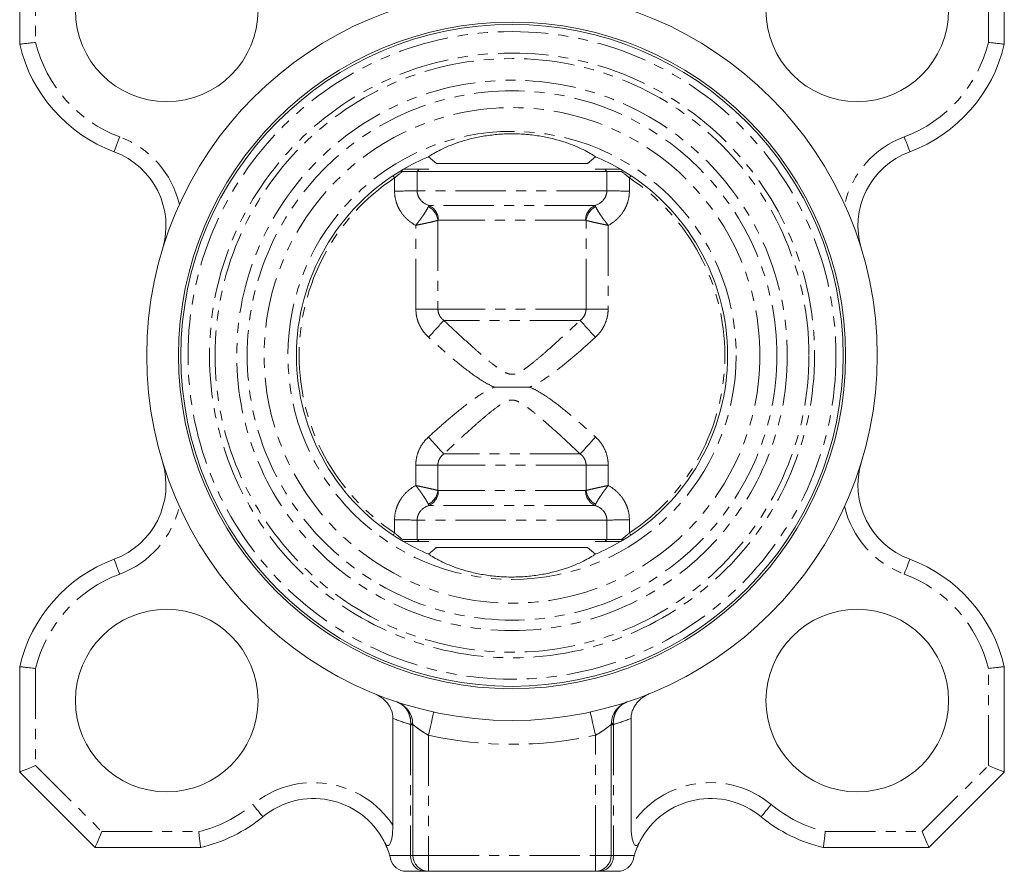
# Model space of a CAD drawing. Header units: millimetres. Extents: x -3 to 402, y -195 to 324.
# Tile 2 of 27: x -3 to 121, y 3 to 111. Entities that reach past the tile are written whole.
import ezdxf

# ---------------------------------------------------------------- set-up
doc = ezdxf.new("R2010")
doc.units = ezdxf.units.MM
doc.linetypes.add('PHANTOM', pattern=[12.7, 6.35, -1.27, 1.27, -1.27, 1.27, -1.27])

msp = doc.modelspace()

# ---------------------------------------------------------------- linework, layer by layer
at = {"color": 7, "linetype": 'Continuous', "lineweight": 15}
for p, q in [((-3.47, 107.71), (-3.47, 121)), ((120.53, 121), (120.53, 107.71)), ((48.01, 93.53), (49.01, 92.7)), ((68.04, 92.7), (69.04, 93.53)), ((48.06, 91.95), (44.84, 91.95)), ((46.58, 91.68), (46.82, 91.95)), ((49.01, 92.7), (68.14, 92.7)), ((72.21, 91.95), (68.99, 91.95)), ((70.48, 91.68), (70.23, 91.95)), ((70.48, 91.68), (46.58, 91.68)), ((44.84, 45.05), (48.06, 45.05)), ((46.82, 45.05), (46.58, 45.31)), ((46.58, 45.31), (70.48, 45.31)), ((68.99, 45.05), (72.21, 45.05)), ((70.23, 45.05), (70.48, 45.31)), ((49.01, 44.3), (48.01, 43.46)), ((68.05, 44.3), (48.91, 44.3)), ((69.04, 43.46), (68.05, 44.3)), ((-3.47, 16), (-3.47, 29.28)), ((120.53, 29.28), (120.53, 16)), ((43.53, 22.77), (43.53, 9.3)), ((73.53, 22.77), (73.53, 9.3)), ((46.03, 5.5), (46.03, 22.01)), ((71.03, 22.01), (71.03, 5.5)), ((6.03, 6.5), (-3.47, 16)), ((120.53, 16), (111.03, 6.5)), ((19.32, 6.5), (6.03, 6.5)), ((111.03, 6.5), (97.74, 6.5)), ((47.49, 3.5), (45.19, 3.5)), ((48.03, 3.5), (47.49, 3.5)), ((69.03, 3.5), (48.03, 3.5)), ((69.56, 3.5), (69.03, 3.5)), ((71.87, 3.5), (69.56, 3.5))]:
    msp.add_line(p, q, dxfattribs=at)
at = {"color": 8, "linetype": 'PHANTOM', "lineweight": 0}
for p, q in [((-1.47, 120.17), (-1.47, 107.94)), ((118.53, 107.94), (118.53, 120.17)), ((70.47, 89.24), (46.58, 89.24)), ((68.96, 87.39), (48.1, 87.39)), ((67.8, 85.54), (49.26, 85.54)), ((67.85, 74.32), (49.2, 74.32)), ((67.12, 72.91), (49.94, 72.91)), ((67.13, 56.08), (49.93, 56.08)), ((67.86, 54.67), (49.19, 54.67)), ((67.8, 51.46), (49.26, 51.46)), ((68.96, 49.6), (48.1, 49.6)), ((70.47, 47.75), (46.58, 47.75)), ((-1.47, 29.05), (-1.47, 16.82)), ((118.53, 16.82), (118.53, 29.05)), ((46.03, 21.97), (45.76, 21.97)), ((45.76, 21.97), (45.76, 5.5)), ((71.3, 21.97), (71.03, 21.97)), ((71.3, 21.97), (71.3, 5.5)), ((48.03, 20.63), (48.03, 5.5)), ((69.03, 5.5), (69.03, 20.63)), ((-1.47, 16.82), (6.86, 8.5)), ((110.2, 8.5), (118.53, 16.82)), ((6.86, 8.5), (19.08, 8.5)), ((97.97, 8.5), (110.2, 8.5)), ((43.12, 5.5), (45.76, 5.5)), ((45.76, 5.5), (46.03, 5.5)), ((46.03, 5.5), (48.03, 5.5)), ((48.03, 3.5), (48.03, 5.5)), ((48.03, 5.5), (69.03, 5.5)), ((69.03, 3.5), (69.03, 5.5)), ((69.03, 5.5), (71.03, 5.5)), ((71.03, 5.5), (71.3, 5.5)), ((71.3, 5.5), (73.94, 5.5))]:
    msp.add_line(p, q, dxfattribs=at)
at = {"color": 8, "linetype": 'PHANTOM', "lineweight": 0, "flags": 128}
for points in [[(8.43, 94.17), (8.44, 94.21), (8.48, 94.31), (8.55, 94.49), (8.63, 94.72), (8.74, 95), (8.86, 95.33), (8.99, 95.68), (9.13, 96.05)], [(108.62, 94.17), (108.61, 94.21), (108.57, 94.31), (108.51, 94.49), (108.42, 94.72), (108.32, 95), (108.2, 95.33), (108.06, 95.68), (107.93, 96.05)], [(43.74, 90.86), (43.63, 91.01), (43.55, 91.14)], [(73.32, 90.86), (73.43, 91.01), (73.51, 91.14)], [(43.74, 46.14), (43.63, 45.98), (43.55, 45.85)], [(73.32, 46.14), (73.43, 45.98), (73.51, 45.85)], [(8.43, 42.82), (8.44, 42.79), (8.48, 42.68), (8.55, 42.51), (8.63, 42.27), (8.74, 41.99), (8.86, 41.66), (8.99, 41.31), (9.13, 40.95)], [(108.62, 42.82), (108.61, 42.79), (108.57, 42.68), (108.51, 42.51), (108.42, 42.27), (108.32, 41.99), (108.2, 41.66), (108.06, 41.31), (107.93, 40.95)], [(48.03, 20.63), (48.15, 21.21), (48.27, 21.76), (48.38, 22.26), (48.48, 22.71), (48.56, 23.07), (48.62, 23.34), (48.66, 23.51), (48.67, 23.56)], [(69.03, 20.63), (68.9, 21.21), (68.78, 21.76), (68.67, 22.26), (68.57, 22.71), (68.49, 23.07), (68.43, 23.34), (68.4, 23.51), (68.38, 23.56)], [(27.15, 10.37), (27.13, 10.4), (27.06, 10.49), (26.94, 10.63), (26.78, 10.82), (26.59, 11.06), (26.37, 11.32), (26.13, 11.61), (25.88, 11.91)], [(89.9, 10.37), (89.93, 10.4), (90, 10.49), (90.12, 10.63), (90.28, 10.82), (90.47, 11.06), (90.69, 11.32), (90.93, 11.61), (91.18, 11.91)]]:
    msp.add_lwpolyline(points, dxfattribs=at)
at = {"color": 7, "linetype": 'Continuous', "lineweight": 15, "flags": 128}
for points in [[(-3.47, 16), (-3.43, 16.01), (-3.32, 16.06), (-3.14, 16.14), (-2.89, 16.24), (-2.58, 16.36), (-2.24, 16.51), (-1.86, 16.66), (-1.47, 16.82)], [(120.53, 16), (120.49, 16.01), (120.38, 16.06), (120.19, 16.14), (119.94, 16.24), (119.64, 16.36), (119.29, 16.51), (118.92, 16.66), (118.53, 16.82)], [(6.03, 6.5), (6.04, 6.53), (6.09, 6.65), (6.17, 6.83), (6.27, 7.08), (6.4, 7.39), (6.54, 7.73), (6.69, 8.11), (6.86, 8.5)], [(111.03, 6.5), (111.01, 6.53), (110.96, 6.65), (110.89, 6.83), (110.79, 7.08), (110.66, 7.39), (110.52, 7.73), (110.36, 8.11), (110.2, 8.5)]]:
    msp.add_lwpolyline(points, dxfattribs=at)
at = {"color": 7, "linetype": 'Continuous', "lineweight": 15}
for centre, radius in [((15.04, 111.98), 11.5), ((102.01, 111.98), 11.5), ((58.53, 68.5), 46), ((58.53, 68.5), 42), ((58.53, 68.5), 41.7), ((15.04, 25.01), 11.5), ((102.01, 25.01), 11.5)]:
    msp.add_circle(centre, radius, dxfattribs=at)
at = {"color": 8, "linetype": 'PHANTOM', "lineweight": 0}
for radius in [40.8, 38.1, 37.4, 34.67, 33.35, 31.22, 28.23]:
    msp.add_circle((58.53, 68.5), radius, dxfattribs=at)
for centre, radius, start, end in [((15.04, 111.98), 17, 193.7483, 249.642), ((102.01, 111.98), 17, 290.358, 346.2517), ((4.95, 84.79), 12, 13.0742, 69.642), ((112.1, 84.79), 12, 110.358, 166.9258), ((58.53, 68.5), 26.81, 123.4884, 236.5116), ((58.53, 68.5), 26.81, 303.4884, 56.5116), ((43.79, 202.36), 113.15, 269.9763, 271.4155), ((73.27, 202.36), 113.15, 268.5845, 270.0237), ((47.02, 85.29), 2.18, 5.6057, 63.1845), ((47.25, 85.57), 2, 358.9545, 65.0547), ((69.8, 85.57), 2, 114.9453, 181.0455), ((70.04, 85.29), 2.18, 116.8155, 174.3943), ((46.26, 520.76), 446.44, 270.0219, 270.3783), ((70.8, 520.76), 446.44, 269.6217, 269.9781), ((-137.5, 240.17), 251.21, 317.6021, 318.2551), ((254.55, 240.17), 251.21, 221.7449, 222.3979), ((-69.53, -49.27), 159.27, 41.4104, 42.4443), ((186.58, -49.27), 159.27, 137.5557, 138.5896), ((46.25, -132.55), 187.24, 89.1005, 89.9514), ((70.8, -132.55), 187.24, 90.0486, 90.8995), ((47.02, 51.7), 2.18, 296.8155, 354.3943), ((47.25, 51.42), 2, 294.9453, 1.0455), ((69.8, 51.42), 2, 178.9545, 245.0547), ((70.04, 51.7), 2.18, 185.6057, 243.1845), ((4.95, 52.2), 12, 290.358, 346.9258), ((112.1, 52.2), 12, 193.0742, 249.642), ((43.79, -65.37), 113.15, 88.5845, 90.0237), ((73.27, -65.37), 113.15, 89.9763, 91.4155), ((15.04, 25.01), 17, 110.358, 166.2517), ((102.01, 25.01), 17, 13.7483, 69.642), ((45.1, 23.93), 0.171, 47.5375, 95.6613), ((71.95, 23.93), 0.171, 84.3387, 132.4625), ((61.13, 68.5), 49, 248.9523, 251.7241), ((55.93, 68.5), 49, 288.2759, 291.0477), ((45.78, 21.72), 0.384, 50.5585, 92.7212), ((71.27, 21.72), 0.384, 87.2788, 129.4415), ((58.53, 68.5), 49, 257.6264, 282.3736), ((33.53, 2.67), 12, 33.5573, 129.6045), ((83.53, 2.67), 12, 50.3955, 146.4427), ((15.04, 25.01), 17, 283.7483, 309.6045), ((102.01, 25.01), 17, 230.3955, 256.2517), ((47.64, 5.37), 1.88, 176.1887, 265.5982), ((69.42, 5.37), 1.88, 274.4018, 3.8113)]:
    msp.add_arc(centre, radius, start, end, dxfattribs=at)
at = {"color": 7, "linetype": 'Continuous', "lineweight": 15}
for centre, radius, start, end in [((15.04, 111.98), 19, 193.0013, 249.642), ((102.01, 111.98), 19, 290.358, 346.9987), ((4.95, 84.79), 10, 343.0795, 69.642), ((58.53, 68.5), 27.15, 112.7817, 120.2631), ((58.53, 68.5), 27.15, 59.7369, 67.2183), ((112.1, 84.79), 10, 110.358, 196.9205), ((58.53, 68.5), 27.15, 120.2631, 239.7369), ((58.53, 68.5), 27.15, 300.2631, 59.7369), ((4.95, 52.2), 10, 290.358, 16.9205), ((112.1, 52.2), 10, 163.0795, 249.642), ((58.53, 68.5), 27.15, 239.7369, 247.2183), ((58.53, 68.5), 27.15, 292.7817, 300.2631), ((15.04, 25.01), 19, 110.358, 166.9987), ((102.01, 25.01), 19, 13.0013, 69.642), ((43.03, 22.01), 3, 0, 43.0495), ((74.03, 22.01), 3, 136.9505, 180), ((33.53, 2.67), 10, 27.8063, 129.6045), ((83.53, 2.67), 10, 50.3955, 152.1937), ((15.04, 25.01), 19, 283.0013, 309.6045), ((102.01, 25.01), 19, 230.3955, 256.9987), ((33.53, 2.67), 10, 16.4422, 27.8063), ((83.53, 2.67), 10, 152.1937, 163.5578), ((45.19, 5.5), 2, 193.6431, 270), ((48.03, 5.5), 2, 180, 270), ((69.03, 5.5), 2, 270, 0), ((71.87, 5.5), 2, 270, 346.3569)]:
    msp.add_arc(centre, radius, start, end, dxfattribs=at)
for points, knots in [([(-3.47, 107.71), (-3.47, 107.71), (-3.46, 107.71), (-3.41, 107.72), (-3.37, 107.72), (-3.27, 107.73), (-3.21, 107.74), (-3.06, 107.76), (-2.98, 107.77), (-2.7, 107.8), (-2.48, 107.82), (-2, 107.88), (-1.73, 107.91), (-1.47, 107.94)], [0, 0, 0, 0, 0.125, 0.125, 0.25, 0.25, 0.375, 0.375, 0.5, 0.5, 0.75, 0.75, 1, 1, 1, 1]), ([(120.53, 107.71), (120.53, 107.71), (120.51, 107.71), (120.46, 107.72), (120.42, 107.72), (120.32, 107.73), (120.26, 107.74), (120.12, 107.76), (120.03, 107.77), (119.76, 107.8), (119.53, 107.82), (119.05, 107.88), (118.79, 107.91), (118.53, 107.94)], [0, 0, 0, 0, 0.125, 0.125, 0.25, 0.25, 0.375, 0.375, 0.5, 0.5, 0.75, 0.75, 1, 1, 1, 1]), ([(48.01, 93.53), (48.4, 93.8), (48.9, 94.1), (49.85, 94.57), (50.2, 94.73), (50.97, 95.05), (51.38, 95.21), (52.27, 95.5), (52.75, 95.64), (53.78, 95.9), (54.32, 96.02), (55.16, 96.16), (55.45, 96.2), (56.04, 96.28), (56.35, 96.31), (57.27, 96.39), (57.88, 96.42), (59.13, 96.42), (59.76, 96.39), (60.98, 96.29), (61.57, 96.21), (62.72, 96.02), (63.26, 95.91), (64.28, 95.65), (64.76, 95.51), (66.11, 95.06), (66.86, 94.74), (68.15, 94.11), (68.66, 93.8), (69.04, 93.53)], [0, 0, 0, 0, 0.125, 0.125, 0.1875, 0.1875, 0.25, 0.25, 0.3125, 0.3125, 0.375, 0.375, 0.40625, 0.40625, 0.4375, 0.4375, 0.5, 0.5, 0.5625, 0.5625, 0.625, 0.625, 0.6875, 0.6875, 0.75, 0.75, 0.875, 0.875, 1, 1, 1, 1]), ([(44.52, 91.71), (44.53, 91.71), (44.6, 91.69), (44.69, 91.69), (44.76, 91.7)], [0, 0, 0, 0, 0.125576, 1, 1, 1, 1]), ([(46.58, 91.68), (46.44, 91.68), (46.21, 91.68), (45.58, 91.69), (45.19, 91.69), (44.76, 91.69)], [0, 0, 0, 0, 0.5, 0.5, 1, 1, 1, 1]), ([(72.3, 91.69), (71.87, 91.69), (71.48, 91.69), (70.85, 91.68), (70.61, 91.68), (70.48, 91.68)], [0, 0, 0, 0, 0.5, 0.5, 1, 1, 1, 1]), ([(56.3, 64.5), (57.04, 64.5), (57.78, 64.5), (59.27, 64.5), (60.01, 64.5), (60.76, 64.5)], [0, 0, 0, 0, 0.5, 0.5, 1, 1, 1, 1]), ([(44.76, 45.3), (45.19, 45.3), (45.58, 45.31), (46.21, 45.31), (46.44, 45.31), (46.58, 45.31)], [0, 0, 0, 0, 0.5, 0.5, 1, 1, 1, 1]), ([(70.48, 45.31), (70.61, 45.31), (70.85, 45.31), (71.48, 45.31), (71.87, 45.3), (72.3, 45.3)], [0, 0, 0, 0, 0.5, 0.5, 1, 1, 1, 1]), ([(72.53, 45.28), (72.53, 45.28), (72.45, 45.3), (72.37, 45.3), (72.3, 45.3)], [0, 0, 0, 0, 0.125577, 1, 1, 1, 1]), ([(69.04, 43.46), (68.66, 43.19), (68.15, 42.89), (67.2, 42.42), (66.85, 42.26), (66.09, 41.94), (65.67, 41.79), (64.78, 41.49), (64.31, 41.35), (63.28, 41.09), (62.74, 40.98), (61.89, 40.83), (61.6, 40.79), (61.01, 40.71), (60.71, 40.68), (59.79, 40.6), (59.17, 40.58), (57.93, 40.57), (57.3, 40.6), (56.08, 40.7), (55.49, 40.78), (54.34, 40.97), (53.8, 41.09), (52.78, 41.34), (52.29, 41.49), (50.95, 41.93), (50.19, 42.25), (48.91, 42.89), (48.4, 43.19), (48.01, 43.46)], [0, 0, 0, 0, 0.125, 0.125, 0.1875, 0.1875, 0.25, 0.25, 0.3125, 0.3125, 0.375, 0.375, 0.40625, 0.40625, 0.4375, 0.4375, 0.5, 0.5, 0.5625, 0.5625, 0.625, 0.625, 0.6875, 0.6875, 0.75, 0.75, 0.875, 0.875, 1, 1, 1, 1]), ([(-3.47, 29.28), (-3.47, 29.28), (-3.46, 29.28), (-3.41, 29.28), (-3.37, 29.27), (-3.27, 29.26), (-3.21, 29.25), (-3.06, 29.24), (-2.98, 29.23), (-2.7, 29.19), (-2.48, 29.17), (-2, 29.11), (-1.73, 29.08), (-1.47, 29.05)], [0, 0, 0, 0, 0.125, 0.125, 0.25, 0.25, 0.375, 0.375, 0.5, 0.5, 0.75, 0.75, 1, 1, 1, 1]), ([(120.53, 29.28), (120.53, 29.28), (120.51, 29.28), (120.46, 29.28), (120.42, 29.27), (120.32, 29.26), (120.26, 29.25), (120.12, 29.24), (120.03, 29.23), (119.76, 29.19), (119.53, 29.17), (119.05, 29.11), (118.79, 29.08), (118.53, 29.05)], [0, 0, 0, 0, 0.125, 0.125, 0.25, 0.25, 0.375, 0.375, 0.5, 0.5, 0.75, 0.75, 1, 1, 1, 1]), ([(43.53, 22.77), (43.53, 23.11), (43.46, 23.45), (43.22, 24.1), (43.05, 24.4), (42.62, 24.94), (42.37, 25.18), (41.82, 25.59), (41.51, 25.76), (41.19, 25.89)], [0, 0, 0, 0, 0.25, 0.25, 0.5, 0.5, 0.75, 0.75, 1, 1, 1, 1]), ([(45.22, 24.06), (45.05, 24.24), (44.85, 24.41), (44.44, 24.67), (44.21, 24.78), (43.98, 24.86)], [0, 0, 0, 0, 0.5, 0.5, 1, 1, 1, 1]), ([(71.84, 24.06), (72.01, 24.24), (72.2, 24.41), (72.62, 24.67), (72.84, 24.78), (73.08, 24.86)], [0, 0, 0, 0, 0.5, 0.5, 1, 1, 1, 1]), ([(75.86, 25.89), (75.54, 25.76), (75.24, 25.59), (74.69, 25.18), (74.44, 24.94), (74.12, 24.54), (74.02, 24.4), (73.85, 24.1), (73.78, 23.94), (73.66, 23.62), (73.61, 23.45), (73.54, 23.11), (73.53, 22.94), (73.53, 22.77)], [0, 0, 0, 0, 0.25, 0.25, 0.5, 0.5, 0.625, 0.625, 0.75, 0.75, 0.875, 0.875, 1, 1, 1, 1]), ([(43.53, 9.3), (43.53, 8.94), (43.51, 8.58), (43.46, 8.06), (43.43, 7.89), (43.37, 7.55), (43.33, 7.38), (43.23, 7.08), (43.17, 6.93), (43.05, 6.79), (43.01, 6.76), (42.92, 6.74), (42.87, 6.74), (42.78, 6.78), (42.74, 6.81), (42.66, 6.89), (42.62, 6.94), (42.51, 7.09), (42.44, 7.21), (42.37, 7.33)], [0, 0, 0, 0, 0.25, 0.25, 0.375, 0.375, 0.5, 0.5, 0.625, 0.625, 0.6875, 0.6875, 0.75, 0.75, 0.8125, 0.8125, 0.875, 0.875, 1, 1, 1, 1]), ([(73.53, 9.3), (73.53, 8.94), (73.54, 8.58), (73.6, 8.06), (73.62, 7.89), (73.68, 7.55), (73.72, 7.38), (73.82, 7.08), (73.88, 6.93), (74, 6.79), (74.05, 6.76), (74.14, 6.74), (74.18, 6.74), (74.27, 6.78), (74.31, 6.81), (74.4, 6.89), (74.43, 6.94), (74.55, 7.09), (74.62, 7.21), (74.68, 7.33)], [0, 0, 0, 0, 0.25, 0.25, 0.375, 0.375, 0.5, 0.5, 0.625, 0.625, 0.6875, 0.6875, 0.75, 0.75, 0.8125, 0.8125, 0.875, 0.875, 1, 1, 1, 1]), ([(19.32, 6.5), (19.32, 6.5), (19.31, 6.51), (19.31, 6.56), (19.3, 6.6), (19.29, 6.7), (19.28, 6.76), (19.27, 6.91), (19.26, 6.99), (19.23, 7.27), (19.2, 7.49), (19.14, 7.97), (19.11, 8.24), (19.08, 8.5)], [0, 0, 0, 0, 0.125, 0.125, 0.25, 0.25, 0.375, 0.375, 0.5, 0.5, 0.75, 0.75, 1, 1, 1, 1]), ([(97.74, 6.5), (97.74, 6.5), (97.74, 6.51), (97.75, 6.56), (97.75, 6.6), (97.76, 6.7), (97.77, 6.76), (97.79, 6.91), (97.8, 6.99), (97.83, 7.27), (97.86, 7.49), (97.91, 7.97), (97.94, 8.24), (97.97, 8.5)], [0, 0, 0, 0, 0.125, 0.125, 0.25, 0.25, 0.375, 0.375, 0.5, 0.5, 0.75, 0.75, 1, 1, 1, 1]), ([(73.94, 5.5), (73.92, 5.42), (73.89, 5.35), (73.85, 5.19), (73.83, 5.11), (73.81, 5.02)], [0, 0, 0, 0, 0.5, 0.5, 1, 1, 1, 1])]:
    msp.add_open_spline(points, degree=3, knots=knots, dxfattribs=at)
at = {"color": 8, "linetype": 'PHANTOM', "lineweight": 0}
for points in [[(44.76, 91.69), (44.41, 91.43), (44.07, 91.15), (43.74, 90.86)], [(43.74, 89.21), (43.74, 89.76), (43.74, 90.31), (43.74, 90.86)], [(46.58, 91.68), (46.58, 90.87), (46.58, 90.06), (46.58, 89.24)], [(70.47, 89.24), (70.47, 90.06), (70.48, 90.87), (70.48, 91.68)], [(73.32, 90.86), (72.98, 91.15), (72.64, 91.43), (72.3, 91.69)], [(73.32, 90.86), (73.32, 90.31), (73.32, 89.76), (73.31, 89.21)], [(48.1, 87.39), (48.07, 87.36), (48.04, 87.31), (48, 87.24)], [(68.96, 87.39), (68.98, 87.36), (69.02, 87.31), (69.06, 87.24)], [(46.43, 74.31), (46.42, 77.84), (46.41, 81.36), (46.4, 84.89)], [(49.26, 85.54), (49.23, 85.54), (49.21, 85.53), (49.18, 85.51)], [(49.18, 85.51), (49.19, 81.78), (49.2, 78.05), (49.2, 74.32)], [(67.87, 85.51), (67.85, 85.53), (67.82, 85.54), (67.8, 85.54)], [(67.85, 74.32), (67.85, 78.05), (67.86, 81.78), (67.87, 85.51)], [(70.65, 84.89), (70.64, 81.36), (70.63, 77.84), (70.63, 74.31)], [(46.4, 52.11), (46.4, 52.97), (46.41, 53.83), (46.41, 54.69)], [(49.19, 54.67), (49.19, 53.61), (49.19, 52.55), (49.18, 51.49)], [(67.87, 51.49), (67.87, 52.55), (67.87, 53.61), (67.86, 54.67)], [(70.65, 54.69), (70.65, 53.83), (70.65, 52.97), (70.65, 52.11)], [(49.18, 51.49), (49.21, 51.47), (49.23, 51.46), (49.26, 51.46)], [(67.8, 51.46), (67.82, 51.46), (67.85, 51.47), (67.87, 51.49)], [(48.1, 49.6), (48.07, 49.63), (48.04, 49.68), (48, 49.76)], [(69.06, 49.76), (69.02, 49.68), (68.98, 49.63), (68.96, 49.6)], [(43.74, 46.14), (43.74, 46.69), (43.74, 47.23), (43.74, 47.78)], [(46.58, 47.75), (46.58, 46.93), (46.58, 46.12), (46.58, 45.31)], [(70.48, 45.31), (70.48, 46.12), (70.47, 46.93), (70.47, 47.75)], [(73.31, 47.78), (73.32, 47.23), (73.32, 46.69), (73.32, 46.14)], [(43.74, 46.14), (44.07, 45.84), (44.41, 45.56), (44.76, 45.3)], [(72.3, 45.3), (72.64, 45.56), (72.98, 45.84), (73.32, 46.14)], [(45.76, 21.97), (45.76, 22.01), (45.76, 22.06), (45.77, 22.1)], [(71.29, 22.1), (71.29, 22.06), (71.29, 22.01), (71.3, 21.97)]]:
    msp.add_open_spline(points, degree=3, dxfattribs=at)
for points, knots in [([(46.4, 84.89), (46.01, 85.1), (45.64, 85.36), (44.99, 85.96), (44.7, 86.31), (44.35, 86.87), (44.25, 87.07), (44.07, 87.47), (43.99, 87.68), (43.81, 88.32), (43.74, 88.76), (43.74, 89.21)], [0, 0, 0, 0, 0.25, 0.25, 0.5, 0.5, 0.625, 0.625, 0.75, 0.75, 1, 1, 1, 1]), ([(46.58, 89.24), (46.58, 89.02), (46.63, 88.81), (46.79, 88.4), (46.9, 88.22), (47.33, 87.73), (47.7, 87.52), (48.1, 87.39)], [0, 0, 0, 0, 0.25, 0.25, 0.5, 0.5, 1, 1, 1, 1]), ([(68.96, 87.39), (69.35, 87.52), (69.73, 87.73), (70.15, 88.22), (70.27, 88.4), (70.43, 88.81), (70.47, 89.02), (70.47, 89.24)], [0, 0, 0, 0, 0.5, 0.5, 0.75, 0.75, 1, 1, 1, 1]), ([(73.31, 89.21), (73.31, 88.76), (73.25, 88.32), (73.06, 87.68), (72.99, 87.47), (72.8, 87.07), (72.7, 86.87), (72.35, 86.31), (72.06, 85.96), (71.41, 85.36), (71.05, 85.1), (70.65, 84.89)], [0, 0, 0, 0, 0.25, 0.25, 0.375, 0.375, 0.5, 0.5, 0.75, 0.75, 1, 1, 1, 1]), ([(48, 87.24), (47.95, 87.14), (47.87, 87), (47.68, 86.67), (47.56, 86.48), (47.35, 86.16), (47.28, 86.05), (47.12, 85.83), (47.04, 85.71), (46.87, 85.48), (46.78, 85.36), (46.59, 85.12), (46.5, 85), (46.4, 84.89)], [0, 0, 0, 0, 0.25, 0.25, 0.5, 0.5, 0.625, 0.625, 0.75, 0.75, 0.875, 0.875, 1, 1, 1, 1]), ([(69.06, 87.24), (69.11, 87.14), (69.18, 87), (69.38, 86.67), (69.49, 86.48), (69.7, 86.16), (69.78, 86.05), (69.93, 85.83), (70.01, 85.71), (70.19, 85.48), (70.28, 85.36), (70.46, 85.12), (70.56, 85), (70.65, 84.89)], [0, 0, 0, 0, 0.25, 0.25, 0.5, 0.5, 0.625, 0.625, 0.75, 0.75, 0.875, 0.875, 1, 1, 1, 1]), ([(49.18, 85.51), (49.07, 85.48), (48.93, 85.44), (48.55, 85.35), (48.33, 85.3), (47.96, 85.22), (47.83, 85.19), (47.56, 85.13), (47.43, 85.1), (47.14, 85.04), (47, 85.01), (46.7, 84.95), (46.55, 84.92), (46.4, 84.89)], [0, 0, 0, 0, 0.25, 0.25, 0.5, 0.5, 0.625, 0.625, 0.75, 0.75, 0.875, 0.875, 1, 1, 1, 1]), ([(67.87, 85.51), (67.98, 85.48), (68.13, 85.44), (68.5, 85.35), (68.72, 85.3), (69.09, 85.22), (69.22, 85.19), (69.49, 85.13), (69.63, 85.1), (69.91, 85.04), (70.06, 85.01), (70.35, 84.95), (70.51, 84.92), (70.65, 84.89)], [0, 0, 0, 0, 0.25, 0.25, 0.5, 0.5, 0.625, 0.625, 0.75, 0.75, 0.875, 0.875, 1, 1, 1, 1]), ([(48.02, 70.79), (47.77, 71.01), (47.55, 71.26), (47.16, 71.79), (46.99, 72.08), (46.71, 72.68), (46.61, 73), (46.46, 73.64), (46.43, 73.98), (46.43, 74.31)], [0, 0, 0, 0, 0.25, 0.25, 0.5, 0.5, 0.75, 0.75, 1, 1, 1, 1]), ([(49.2, 74.32), (49.2, 74.18), (49.22, 74.04), (49.29, 73.77), (49.34, 73.65), (49.47, 73.4), (49.55, 73.29), (49.73, 73.09), (49.83, 72.99), (49.94, 72.91)], [0, 0, 0, 0, 0.25, 0.25, 0.5, 0.5, 0.75, 0.75, 1, 1, 1, 1]), ([(67.12, 72.91), (67.33, 73.08), (67.52, 73.28), (67.71, 73.65), (67.76, 73.78), (67.83, 74.05), (67.85, 74.18), (67.85, 74.32)], [0, 0, 0, 0, 0.5, 0.5, 0.75, 0.75, 1, 1, 1, 1]), ([(70.63, 74.31), (70.63, 73.98), (70.59, 73.65), (70.45, 73.01), (70.34, 72.69), (70.07, 72.08), (69.9, 71.8), (69.51, 71.26), (69.28, 71.01), (69.04, 70.79)], [0, 0, 0, 0, 0.25, 0.25, 0.5, 0.5, 0.75, 0.75, 1, 1, 1, 1]), ([(49.94, 72.91), (50.61, 72.28), (51.29, 71.65), (52.65, 70.4), (53.33, 69.78), (54.37, 68.86), (54.72, 68.56), (55.42, 67.97), (55.77, 67.67), (56.31, 67.25), (56.49, 67.11), (56.86, 66.84), (57.04, 66.71), (57.43, 66.47), (57.63, 66.36), (57.95, 66.23), (58.06, 66.19), (58.28, 66.14), (58.4, 66.12), (58.63, 66.12), (58.75, 66.13), (58.98, 66.18), (59.09, 66.22), (59.41, 66.35), (59.61, 66.46), (59.99, 66.7), (60.18, 66.83), (60.55, 67.1), (60.73, 67.24), (61.27, 67.66), (61.62, 67.96), (62.33, 68.55), (62.67, 68.85), (63.71, 69.77), (64.4, 70.39), (65.76, 71.64), (66.44, 72.28), (67.12, 72.91)], [0, 0, 0, 0, 0.125, 0.125, 0.25, 0.25, 0.3125, 0.3125, 0.375, 0.375, 0.40625, 0.40625, 0.4375, 0.4375, 0.46875, 0.46875, 0.484375, 0.484375, 0.5, 0.5, 0.515625, 0.515625, 0.53125, 0.53125, 0.5625, 0.5625, 0.59375, 0.59375, 0.625, 0.625, 0.6875, 0.6875, 0.75, 0.75, 0.875, 0.875, 1, 1, 1, 1]), ([(56.3, 64.5), (55.9, 64.67), (55.51, 64.88), (54.76, 65.31), (54.4, 65.55), (53.33, 66.28), (52.64, 66.81), (51.28, 67.91), (50.62, 68.47), (49.31, 69.62), (48.66, 70.2), (48.02, 70.79)], [0, 0, 0, 0, 0.125, 0.125, 0.25, 0.25, 0.5, 0.5, 0.75, 0.75, 1, 1, 1, 1]), ([(69.04, 70.79), (68.39, 70.2), (67.75, 69.62), (66.44, 68.48), (65.77, 67.91), (64.42, 66.82), (63.73, 66.29), (62.66, 65.55), (62.3, 65.31), (61.54, 64.87), (61.15, 64.67), (60.76, 64.5)], [0, 0, 0, 0, 0.25, 0.25, 0.5, 0.5, 0.75, 0.75, 0.875, 0.875, 1, 1, 1, 1]), ([(48.01, 58.22), (48.65, 58.81), (49.3, 59.39), (50.61, 60.53), (51.27, 61.1), (52.63, 62.19), (53.32, 62.72), (54.39, 63.46), (54.76, 63.69), (55.51, 64.13), (55.9, 64.33), (56.3, 64.5)], [0, 0, 0, 0, 0.25, 0.25, 0.5, 0.5, 0.75, 0.75, 0.875, 0.875, 1, 1, 1, 1]), ([(60.76, 64.5), (61.16, 64.33), (61.55, 64.13), (62.3, 63.7), (62.66, 63.46), (63.73, 62.73), (64.42, 62.19), (65.78, 61.1), (66.44, 60.53), (67.76, 59.39), (68.4, 58.81), (69.05, 58.22)], [0, 0, 0, 0, 0.125, 0.125, 0.25, 0.25, 0.5, 0.5, 0.75, 0.75, 1, 1, 1, 1]), ([(67.13, 56.08), (66.45, 56.72), (65.78, 57.35), (64.41, 58.6), (63.73, 59.22), (62.69, 60.13), (62.34, 60.43), (61.64, 61.03), (61.29, 61.32), (60.75, 61.74), (60.57, 61.88), (60.2, 62.15), (60.01, 62.28), (59.62, 62.52), (59.42, 62.63), (59.11, 62.76), (59, 62.8), (58.77, 62.86), (58.65, 62.87), (58.42, 62.87), (58.3, 62.86), (58.07, 62.81), (57.97, 62.77), (57.64, 62.64), (57.44, 62.53), (56.86, 62.17), (56.5, 61.89), (55.78, 61.33), (55.42, 61.03), (54.72, 60.44), (54.37, 60.14), (53.33, 59.22), (52.65, 58.6), (51.28, 57.35), (50.6, 56.72), (49.93, 56.08)], [0, 0, 0, 0, 0.125, 0.125, 0.25, 0.25, 0.3125, 0.3125, 0.375, 0.375, 0.40625, 0.40625, 0.4375, 0.4375, 0.46875, 0.46875, 0.484375, 0.484375, 0.5, 0.5, 0.515625, 0.515625, 0.53125, 0.53125, 0.5625, 0.5625, 0.625, 0.625, 0.6875, 0.6875, 0.75, 0.75, 0.875, 0.875, 1, 1, 1, 1]), ([(46.41, 54.69), (46.41, 55.03), (46.45, 55.35), (46.59, 56), (46.7, 56.32), (46.97, 56.92), (47.14, 57.21), (47.53, 57.75), (47.76, 58), (48.01, 58.22)], [0, 0, 0, 0, 0.25, 0.25, 0.5, 0.5, 0.75, 0.75, 1, 1, 1, 1]), ([(69.05, 58.22), (69.3, 58), (69.52, 57.75), (69.91, 57.22), (70.08, 56.93), (70.36, 56.32), (70.46, 56.01), (70.61, 55.36), (70.64, 55.03), (70.65, 54.69)], [0, 0, 0, 0, 0.25, 0.25, 0.5, 0.5, 0.75, 0.75, 1, 1, 1, 1]), ([(49.93, 56.08), (49.71, 55.92), (49.53, 55.71), (49.33, 55.34), (49.28, 55.21), (49.21, 54.95), (49.19, 54.81), (49.19, 54.67)], [0, 0, 0, 0, 0.5, 0.5, 0.75, 0.75, 1, 1, 1, 1]), ([(67.86, 54.67), (67.86, 54.81), (67.84, 54.95), (67.77, 55.22), (67.72, 55.35), (67.59, 55.59), (67.51, 55.7), (67.33, 55.91), (67.24, 56), (67.13, 56.08)], [0, 0, 0, 0, 0.25, 0.25, 0.5, 0.5, 0.75, 0.75, 1, 1, 1, 1]), ([(43.74, 47.78), (43.74, 48.23), (43.81, 48.67), (43.99, 49.31), (44.07, 49.52), (44.25, 49.92), (44.35, 50.12), (44.7, 50.68), (44.99, 51.03), (45.64, 51.63), (46.01, 51.89), (46.4, 52.11)], [0, 0, 0, 0, 0.25, 0.25, 0.375, 0.375, 0.5, 0.5, 0.75, 0.75, 1, 1, 1, 1]), ([(48, 49.76), (47.95, 49.86), (47.87, 49.99), (47.68, 50.32), (47.56, 50.51), (47.35, 50.83), (47.28, 50.94), (47.12, 51.17), (47.04, 51.28), (46.87, 51.51), (46.78, 51.63), (46.59, 51.87), (46.5, 51.99), (46.4, 52.11)], [0, 0, 0, 0, 0.25, 0.25, 0.5, 0.5, 0.625, 0.625, 0.75, 0.75, 0.875, 0.875, 1, 1, 1, 1]), ([(49.18, 51.49), (49.07, 51.51), (48.93, 51.55), (48.55, 51.64), (48.33, 51.69), (47.96, 51.77), (47.83, 51.8), (47.56, 51.86), (47.43, 51.89), (47.14, 51.95), (47, 51.98), (46.7, 52.04), (46.55, 52.08), (46.4, 52.11)], [0, 0, 0, 0, 0.25, 0.25, 0.5, 0.5, 0.625, 0.625, 0.75, 0.75, 0.875, 0.875, 1, 1, 1, 1]), ([(67.87, 51.49), (67.98, 51.51), (68.13, 51.55), (68.5, 51.64), (68.72, 51.69), (69.09, 51.77), (69.22, 51.8), (69.49, 51.86), (69.63, 51.89), (69.91, 51.95), (70.06, 51.98), (70.35, 52.04), (70.51, 52.08), (70.65, 52.11)], [0, 0, 0, 0, 0.25, 0.25, 0.5, 0.5, 0.625, 0.625, 0.75, 0.75, 0.875, 0.875, 1, 1, 1, 1]), ([(69.06, 49.76), (69.11, 49.86), (69.18, 49.99), (69.38, 50.32), (69.49, 50.51), (69.7, 50.83), (69.78, 50.94), (69.93, 51.17), (70.01, 51.28), (70.19, 51.51), (70.28, 51.63), (70.46, 51.87), (70.56, 51.99), (70.65, 52.11)], [0, 0, 0, 0, 0.25, 0.25, 0.5, 0.5, 0.625, 0.625, 0.75, 0.75, 0.875, 0.875, 1, 1, 1, 1]), ([(70.65, 52.11), (71.05, 51.89), (71.41, 51.63), (72.06, 51.03), (72.35, 50.68), (72.7, 50.12), (72.8, 49.92), (72.99, 49.52), (73.06, 49.31), (73.25, 48.67), (73.31, 48.23), (73.31, 47.78)], [0, 0, 0, 0, 0.25, 0.25, 0.5, 0.5, 0.625, 0.625, 0.75, 0.75, 1, 1, 1, 1]), ([(48.1, 49.6), (47.7, 49.48), (47.33, 49.26), (46.9, 48.77), (46.79, 48.59), (46.63, 48.18), (46.58, 47.97), (46.58, 47.75)], [0, 0, 0, 0, 0.5, 0.5, 0.75, 0.75, 1, 1, 1, 1]), ([(70.47, 47.75), (70.47, 47.97), (70.43, 48.18), (70.27, 48.59), (70.15, 48.77), (69.73, 49.26), (69.35, 49.48), (68.96, 49.6)], [0, 0, 0, 0, 0.25, 0.25, 0.5, 0.5, 1, 1, 1, 1]), ([(45.09, 24.1), (44.94, 24.28), (44.76, 24.44), (44.39, 24.69), (44.19, 24.79), (43.98, 24.86)], [0, 0, 0, 0, 0.5, 0.5, 1, 1, 1, 1]), ([(71.97, 24.1), (72.12, 24.28), (72.29, 24.44), (72.66, 24.69), (72.86, 24.79), (73.08, 24.86)], [0, 0, 0, 0, 0.5, 0.5, 1, 1, 1, 1]), ([(45.77, 22.1), (45.77, 22.29), (45.76, 22.47), (45.71, 22.83), (45.66, 23.01), (45.55, 23.36), (45.48, 23.52), (45.3, 23.83), (45.2, 23.97), (45.09, 24.1)], [0, 0, 0, 0, 0.25, 0.25, 0.5, 0.5, 0.75, 0.75, 1, 1, 1, 1]), ([(71.97, 24.1), (71.85, 23.97), (71.75, 23.83), (71.58, 23.52), (71.51, 23.36), (71.39, 23.01), (71.35, 22.83), (71.3, 22.47), (71.28, 22.29), (71.29, 22.1)], [0, 0, 0, 0, 0.25, 0.25, 0.5, 0.5, 0.75, 0.75, 1, 1, 1, 1]), ([(48.03, 20.63), (47.9, 20.7), (47.78, 20.78), (47.53, 20.92), (47.41, 21), (47.07, 21.22), (46.85, 21.37), (46.48, 21.65), (46.32, 21.77), (46.15, 21.91), (46.1, 21.95), (46.04, 22), (46.03, 22.01), (46.03, 22.01)], [0, 0, 0, 0, 0.125, 0.125, 0.25, 0.25, 0.5, 0.5, 0.75, 0.75, 0.875, 0.875, 1, 1, 1, 1]), ([(71.03, 22.01), (71.03, 22.01), (71.01, 22), (70.95, 21.95), (70.91, 21.91), (70.79, 21.82), (70.72, 21.76), (70.57, 21.64), (70.48, 21.58), (70.3, 21.44), (70.2, 21.37), (69.99, 21.22), (69.87, 21.15), (69.53, 20.92), (69.28, 20.77), (69.03, 20.63)], [0, 0, 0, 0, 0.125, 0.125, 0.25, 0.25, 0.375, 0.375, 0.5, 0.5, 0.625, 0.625, 0.75, 0.75, 1, 1, 1, 1])]:
    msp.add_open_spline(points, degree=3, knots=knots, dxfattribs=at)
at = {"color": 7, "linetype": 'Continuous', "lineweight": 15}
msp.add_open_spline([(43.25, 5.02), (43.21, 5.19), (43.16, 5.35), (43.12, 5.5)], degree=3, dxfattribs=at)

doc.saveas('drawing.dxf')
